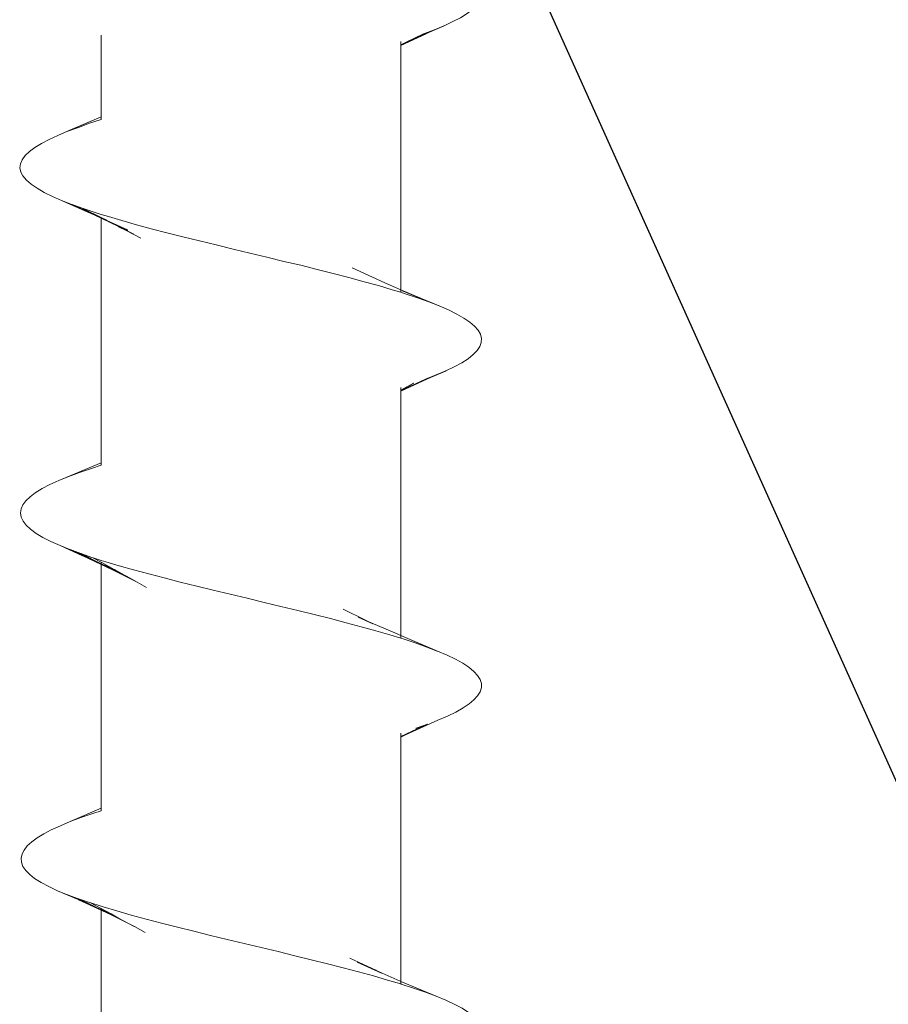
# Model space of a CAD drawing. Header units: millimetres. Extents: x -1898 to 1013, y -439 to 713.
# Tile 8 of 54: x 46 to 54, y 281 to 290. Entities that reach past the tile are written whole.
import ezdxf
from ezdxf import colors
from ezdxf.entities.mleader import LeaderData, LeaderLine
from ezdxf.math import Vec2, Vec3

# ---------------------------------------------------------------- set-up
doc = ezdxf.new("R2010")
doc.units = ezdxf.units.MM
doc.layers.add('ecoteak_profil', color=2, linetype='Continuous')
doc.layers.add('Warstwa 1', color=7, linetype='Continuous')
doc.layers.add('G-ANNO-DIMS', color=7, linetype='Continuous', lineweight=9)
doc.styles.add('ID_Arial_skala 1 100', font='arial.ttf', dxfattribs={"height": 25})

# ---------------------------------------------------------------- blocks, each defined once
blk = doc.blocks.new('_Open90')
at = {"color": 0, "linetype": 'ByBlock', "lineweight": -2}
for p, q in [((-0.5, 0.5), (0, 0)), ((0, 0), (-1, 0)), ((0, 0), (-0.5, -0.5))]:
    blk.add_line(p, q, dxfattribs=at)
blk = doc.blocks.new('A$Ccf9743c7')
at = {"layer": 'Warstwa 1', "color": 7, "lineweight": 0, "true_color": 0xffffff}
for points in [[(5.5407, 1.5139), (5.5391, 1.5139), (5.4713, 1.67), (5.4358, 1.7457), (5.4019, 1.8119), (5.3664, 1.8687), (5.331, 1.916), (5.2955, 1.9507), (5.26, 1.9775), (5.2261, 1.9901), (5.1898, 1.9933), (5.1543, 1.987), (5.1188, 1.9696), (5.0834, 1.9397), (5.0479, 1.9003), (5.014, 1.8514), (4.9785, 1.7914), (4.943, 1.7205), (4.9075, 1.6416), (4.7609, 1.2947), (4.7609, 1.2947)], [(8.518, 1.5628), (8.518, 1.5644), (8.4652, 1.6842), (8.4313, 1.7583), (8.3958, 1.823), (8.3603, 1.8782), (8.3248, 1.9223), (8.2894, 1.9554), (8.2554, 1.9807), (8.22, 1.9917), (8.1845, 1.9949), (8.1482, 1.9854), (8.1127, 1.9665), (8.0788, 1.9334), (8.0433, 1.8939), (8.0079, 1.8419), (7.9724, 1.7788), (7.9369, 1.7079), (7.9014, 1.6259), (7.8352, 1.465), (7.8352, 1.465)], [(8.1482, 1.9854), (8.1127, 1.9665), (8.0788, 1.9334), (8.0433, 1.8939), (8.0079, 1.8419)], [(8.1845, 1.9933), (8.1482, 1.9854)], [(8.22, 1.9917), (8.1845, 1.9933)], [(8.3603, 1.8782), (8.3248, 1.9223), (8.2894, 1.9554), (8.2554, 1.9807), (8.22, 1.9917)], [(11.6239, 1.3341), (11.6223, 1.3357), (11.4945, 1.6148), (11.4606, 1.6984), (11.4252, 1.7709), (11.3897, 1.834), (11.3542, 1.8861), (11.3187, 1.9286), (11.2848, 1.9602), (11.2493, 1.9838), (11.2138, 1.9933), (11.1776, 1.9933), (11.1421, 1.9823), (11.1082, 1.9586), (11.0727, 1.9271), (11.0372, 1.8829), (11.0017, 1.8309), (10.9663, 1.7678), (10.9308, 1.6952), (10.8969, 1.6117), (10.7613, 1.2947), (10.7613, 1.2947)], [(11.4945, 1.6148), (11.4606, 1.6984), (11.4252, 1.7709), (11.3897, 1.834), (11.3542, 1.8861), (11.3187, 1.9286), (11.2848, 1.9602), (11.2493, 1.9823), (11.2138, 1.9933), (11.1776, 1.9933), (11.1421, 1.9823), (11.1082, 1.9586), (11.0727, 1.9271), (11.0372, 1.8829)], [(14.6382, 1.3136), (14.6382, 1.3136), (14.49, 1.6306), (14.4545, 1.7094), (14.419, 1.7772), (14.3836, 1.8372), (14.3497, 1.8861), (14.3142, 1.9271), (14.2787, 1.957), (14.2432, 1.9791), (14.2069, 1.9886), (14.1722, 1.9886), (14.1376, 1.9791), (14.1021, 1.957), (14.0666, 1.9255), (14.0311, 1.8813), (13.9956, 1.8277), (13.9617, 1.7615), (13.9262, 1.6858), (13.8908, 1.6006), (13.763, 1.2947), (13.763, 1.2947)], [(11.0372, 1.8829), (11.0017, 1.8309)], [(14.0311, 1.8813), (13.9956, 1.8277), (13.9617, 1.7615), (13.9262, 1.6858), (13.8908, 1.6006), (13.8553, 1.5076), (13.8198, 1.4051), (13.7859, 1.2963), (13.7843, 1.2947), (13.7843, 1.2947)], [(5.4713, 1.67), (5.4358, 1.7457), (5.4019, 1.8119), (5.3664, 1.8687)], [(7.7839, 1.2947), (7.7839, 1.2947), (7.7965, 1.3325), (7.832, 1.4398), (7.8675, 1.5375), (7.9014, 1.6259), (7.9369, 1.7079), (7.9724, 1.7788), (8.0079, 1.8419)], [(8.4652, 1.6842), (8.4313, 1.7583), (8.3958, 1.823), (8.3603, 1.8782)], [(11.0017, 1.8309), (10.9663, 1.7678), (10.9308, 1.6952), (10.8969, 1.6117), (10.8969, 1.6101), (10.7613, 1.2947), (10.7613, 1.2947)], [(11.4252, 1.7709), (11.3897, 1.834)], [(5.4713, 1.67), (5.4729, 1.6684)], [(5.4713, 1.67), (5.5068, 1.5849), (5.5423, 1.4902)], [(5.5391, 1.5139), (5.5391, 1.5155), (5.4729, 1.6684), (5.4713, 1.67)], [(5.5391, 1.5139), (5.5391, 1.5155), (5.4729, 1.6684), (5.4713, 1.67)], [(5.4729, 1.6684), (5.5068, 1.5849), (5.5068, 1.5849)], [(7.9014, 1.6259), (7.9014, 1.6259), (7.8368, 1.4666), (7.8352, 1.465)], [(7.9014, 1.6259), (7.9014, 1.6259), (7.8368, 1.4666), (7.8352, 1.465)], [(7.8675, 1.5375), (7.8675, 1.5375), (7.9014, 1.6259)], [(7.9014, 1.6259), (7.9014, 1.6259)], [(8.4652, 1.6842), (8.4668, 1.6811)], [(8.4652, 1.6842), (8.5007, 1.6006)], [(8.518, 1.5644), (8.518, 1.5659), (8.4668, 1.6811), (8.4652, 1.6842)], [(8.518, 1.5644), (8.518, 1.5659), (8.4668, 1.6811), (8.4652, 1.6842)], [(8.4668, 1.6811), (8.5007, 1.6006), (8.5007, 1.6006)], [(5.5068, 1.5849), (5.5423, 1.4902), (5.5423, 1.4902)], [(5.5391, 1.5155), (5.5068, 1.5849), (5.5068, 1.5833)], [(5.5068, 1.5849), (5.5068, 1.5849)], [(5.5068, 1.5833), (5.5935, 1.3877), (5.5935, 1.3877)], [(8.5007, 1.6006), (8.5361, 1.5092), (8.5361, 1.5092)], [(8.518, 1.5659), (8.5007, 1.6006), (8.5022, 1.599)], [(8.5007, 1.6006), (8.5361, 1.5092)], [(8.5007, 1.6006), (8.5007, 1.6006)], [(8.5007, 1.6006), (8.5007, 1.6006), (8.5795, 1.4209), (8.5795, 1.4209)], [(8.5007, 1.6006), (8.5007, 1.6006), (8.5795, 1.4209), (8.5795, 1.4209)], [(8.518, 1.5644), (8.5022, 1.599), (8.5007, 1.6006), (8.5007, 1.6006)], [(8.518, 1.5644), (8.5022, 1.599), (8.5007, 1.6006), (8.5007, 1.6006)], [(8.5022, 1.599), (8.5795, 1.4209), (8.5795, 1.4193)], [(8.6426, 1.2947), (8.518, 1.5644), (8.518, 1.5659)], [(8.5842, 1.4098), (8.5842, 1.4098), (8.518, 1.5644)], [(8.5842, 1.4098), (8.5842, 1.4098), (8.518, 1.5644)], [(8.6426, 1.2947), (8.6426, 1.2947), (8.518, 1.5628), (8.518, 1.5644)], [(8.6426, 1.2947), (8.6426, 1.2947), (8.518, 1.5628), (8.518, 1.5644)], [(8.5842, 1.4098), (8.5842, 1.4098), (8.518, 1.5628)], [(10.8969, 1.6117), (10.8969, 1.6101), (10.7613, 1.2947), (10.7613, 1.2947)], [(10.7857, 1.2947), (10.7857, 1.2947), (10.7904, 1.3136), (10.8259, 1.4193), (10.8614, 1.5202), (10.8969, 1.6117)], [(10.7857, 1.2947), (10.7857, 1.2947), (10.7904, 1.3136), (10.8259, 1.4193), (10.8614, 1.5202), (10.8969, 1.6101)], [(10.8969, 1.6101), (10.8969, 1.6117)], [(11.4945, 1.6148), (11.4961, 1.6148)], [(11.6223, 1.3357), (11.6223, 1.3357), (11.4961, 1.6148), (11.4945, 1.6148)], [(11.6223, 1.3357), (11.6223, 1.3357), (11.4961, 1.6148), (11.4945, 1.6148)], [(13.8908, 1.6006), (13.8908, 1.6006), (13.763, 1.2947), (13.763, 1.2947)], [(13.8908, 1.6006), (13.8908, 1.6006), (13.763, 1.2947), (13.763, 1.2947)], [(13.8908, 1.6006), (13.8553, 1.5076), (13.8198, 1.4051), (13.7859, 1.2963), (13.7843, 1.2947), (13.7843, 1.2947)], [(13.8908, 1.6006), (13.8908, 1.6006)], [(5.6424, 1.2947), (5.5391, 1.5139), (5.5391, 1.5155)], [(5.6038, 1.3688), (5.6038, 1.3704), (5.5391, 1.5139)], [(5.6038, 1.3688), (5.6038, 1.3704), (5.5391, 1.5139)], [(5.6424, 1.2947), (5.6424, 1.2947), (5.5407, 1.5139), (5.5391, 1.5139)], [(5.6424, 1.2947), (5.6424, 1.2947), (5.5407, 1.5139), (5.5391, 1.5139)], [(5.6038, 1.3688), (5.6038, 1.3688), (5.5407, 1.5139)], [(5.5935, 1.3893), (5.5423, 1.4902), (5.5423, 1.4902)], [(5.5423, 1.4902), (5.5423, 1.4902)], [(5.5423, 1.4902), (5.5423, 1.4902), (5.6117, 1.3467)], [(5.5423, 1.4902), (5.5423, 1.4902), (5.6117, 1.3467)], [(5.5423, 1.4902), (5.6117, 1.3483)], [(7.8368, 1.4666), (7.8352, 1.465), (7.7611, 1.2947), (7.7611, 1.2947)], [(7.8352, 1.465), (7.8352, 1.465), (7.7611, 1.2947), (7.7611, 1.2947)], [(7.8352, 1.465), (7.8352, 1.465), (7.7611, 1.2947), (7.7611, 1.2947)], [(7.8352, 1.465), (7.7737, 1.3152), (7.7721, 1.312), (7.8675, 1.536), (7.8675, 1.5375)], [(7.8352, 1.465), (7.7737, 1.3152), (7.7721, 1.312), (7.8675, 1.536), (7.8675, 1.5375)], [(7.8352, 1.465), (7.7721, 1.312), (7.7737, 1.3152)], [(7.7737, 1.3152), (7.8659, 1.536)], [(7.7839, 1.2947), (7.7839, 1.2947), (7.7965, 1.3325), (7.832, 1.4398), (7.8675, 1.536)], [(7.8675, 1.5375), (7.8675, 1.5375), (7.8659, 1.536), (7.8352, 1.465)], [(7.8675, 1.5375), (7.8675, 1.5375), (7.8659, 1.536), (7.8352, 1.465)], [(7.8659, 1.536), (7.8675, 1.5375), (7.8368, 1.4666)], [(7.8675, 1.536), (7.8675, 1.5375)], [(8.5795, 1.4209), (8.5361, 1.5092), (8.5377, 1.5076)], [(8.5361, 1.5092), (8.5361, 1.5092)], [(8.5361, 1.5092), (8.5361, 1.5092), (8.5961, 1.383)], [(8.5361, 1.5092), (8.5361, 1.5092), (8.5961, 1.383)], [(8.5795, 1.4209), (8.5377, 1.5076), (8.5361, 1.5092), (8.5361, 1.5092)], [(8.5795, 1.4209), (8.5377, 1.5076), (8.5361, 1.5092), (8.5361, 1.5092)], [(8.5377, 1.5076), (8.5961, 1.3846)], [(11.53, 1.5249), (11.5655, 1.4272), (11.5655, 1.4272)], [(11.53, 1.5249), (11.5655, 1.4272)], [(11.53, 1.5249), (11.5655, 1.4272)], [(11.53, 1.5249), (11.6381, 1.2947), (11.6381, 1.2947)], [(11.53, 1.5249), (11.6381, 1.2947), (11.6381, 1.2947)], [(11.6223, 1.3357), (11.53, 1.5249)], [(11.5316, 1.5234), (11.6381, 1.2947)], [(11.6223, 1.3357), (11.5316, 1.5234)], [(11.6223, 1.3357), (11.5316, 1.5234)], [(5.6038, 1.3704), (5.5935, 1.3877), (5.5935, 1.3893)], [(5.5935, 1.3877), (5.6117, 1.3483), (5.6117, 1.3467)], [(5.5935, 1.3877), (5.6117, 1.3483), (5.6117, 1.3467)], [(5.5935, 1.3877), (5.6117, 1.3467), (5.6117, 1.3467)], [(5.6038, 1.3688), (5.5935, 1.3877), (5.5935, 1.3877)], [(5.6038, 1.3688), (5.5935, 1.3877), (5.5935, 1.3877)], [(5.6408, 1.2947), (5.6038, 1.3688), (5.6038, 1.3704)], [(5.6227, 1.3247), (5.6211, 1.3247), (5.6038, 1.3688)], [(5.6227, 1.3247), (5.6211, 1.3247), (5.6038, 1.3688)], [(5.6227, 1.3247), (5.6227, 1.3247), (5.6038, 1.3688)], [(5.6408, 1.2947), (5.6408, 1.2947), (5.6038, 1.3688), (5.6038, 1.3688)], [(5.6408, 1.2947), (5.6408, 1.2947), (5.6038, 1.3688), (5.6038, 1.3688)], [(8.6331, 1.2947), (8.5716, 1.4082)], [(8.5716, 1.4067), (8.6316, 1.2947), (8.6316, 1.2947)], [(8.6331, 1.2947), (8.6331, 1.2947), (8.5732, 1.4035)], [(8.5795, 1.4209), (8.5961, 1.3846), (8.5961, 1.383)], [(8.5795, 1.4209), (8.5961, 1.3846), (8.5961, 1.383)], [(8.5842, 1.4098), (8.5795, 1.4193), (8.5795, 1.4209)], [(8.5842, 1.4098), (8.5795, 1.4193), (8.5795, 1.4209)], [(8.5842, 1.4098), (8.5795, 1.4209), (8.5795, 1.4209)], [(8.5795, 1.4193), (8.5961, 1.383), (8.5961, 1.383)], [(8.6024, 1.3704), (8.6024, 1.3704), (8.5842, 1.4098)], [(8.6024, 1.3704), (8.6024, 1.3704), (8.5842, 1.4098)], [(8.6024, 1.3688), (8.6024, 1.3704), (8.5842, 1.4098)], [(8.6426, 1.2947), (8.6426, 1.2947), (8.5842, 1.4098), (8.5842, 1.4098)], [(8.6426, 1.2947), (8.6426, 1.2947), (8.5842, 1.4098), (8.5842, 1.4098)], [(8.6426, 1.2947), (8.5842, 1.4098), (8.5842, 1.4098)], [(8.5961, 1.3846), (8.5961, 1.383), (8.6024, 1.3704)], [(8.5961, 1.383), (8.6347, 1.2947), (8.6347, 1.2947)], [(8.5961, 1.383), (8.6347, 1.2947), (8.6347, 1.2947)], [(8.5961, 1.383), (8.6347, 1.2947)], [(8.5961, 1.383), (8.5961, 1.383), (8.6024, 1.3704)], [(8.5961, 1.383), (8.5961, 1.383), (8.6024, 1.3704)], [(8.6347, 1.2947), (8.6347, 1.2947), (8.6024, 1.3704)], [(8.6347, 1.2947), (8.6347, 1.2947), (8.6024, 1.3704)], [(8.6024, 1.3704), (8.6024, 1.3688), (8.6379, 1.2947), (8.6379, 1.2947)], [(8.6024, 1.3704), (8.6024, 1.3688), (8.6379, 1.2947), (8.6379, 1.2947)], [(8.6024, 1.3704), (8.6024, 1.3704), (8.6379, 1.2947)], [(8.6347, 1.2947), (8.6024, 1.3688)], [(11.5655, 1.4272), (11.5671, 1.424)], [(5.6085, 1.2947), (5.6085, 1.2947)], [(5.6298, 1.2947), (5.6085, 1.2947), (5.6085, 1.2947)], [(5.6117, 1.3483), (5.6117, 1.3467), (5.6211, 1.3247)], [(5.6117, 1.3467), (5.6361, 1.2947), (5.6361, 1.2947)], [(5.6117, 1.3467), (5.6361, 1.2947), (5.6361, 1.2947)], [(5.6117, 1.3467), (5.6361, 1.2947)], [(5.6117, 1.3467), (5.6117, 1.3467), (5.6227, 1.3247)], [(5.6117, 1.3467), (5.6117, 1.3467), (5.6227, 1.3247)], [(5.6211, 1.3247), (5.6227, 1.3247), (5.6377, 1.2947)], [(5.6361, 1.2947), (5.6361, 1.2947), (5.6227, 1.3247)], [(5.6361, 1.2947), (5.6361, 1.2947), (5.6227, 1.3247)], [(5.6361, 1.2947), (5.6227, 1.3247)], [(5.6227, 1.3247), (5.6227, 1.3247), (5.6377, 1.2947), (5.6377, 1.2947)], [(5.6227, 1.3247), (5.6227, 1.3247), (5.6377, 1.2947), (5.6377, 1.2947)], [(5.6298, 1.2947), (5.6298, 1.2947)], [(5.6298, 1.2947), (5.6298, 1.2947)], [(5.6361, 1.2947), (5.6298, 1.2947), (5.6298, 1.2947)], [(5.6361, 1.2947), (5.6298, 1.2947), (5.6298, 1.2947)], [(5.6377, 1.2947), (5.6361, 1.2947), (5.6361, 1.2947)], [(5.6377, 1.2947), (5.6361, 1.2947), (5.6361, 1.2947)], [(5.6408, 1.2947), (5.6377, 1.2947), (5.6377, 1.2947)], [(5.6408, 1.2947), (5.6377, 1.2947), (5.6377, 1.2947)], [(5.6424, 1.2947), (5.6408, 1.2947), (5.6408, 1.2947)], [(5.6424, 1.2947), (5.6408, 1.2947), (5.6408, 1.2947)], [(7.7611, 1.2947), (7.7611, 1.2947), (5.6424, 1.2947), (5.6424, 1.2947)], [(7.7611, 1.2947), (7.7611, 1.2947), (5.6424, 1.2947), (5.6424, 1.2947)], [(7.109, -1.3073), (7.109, -1.3073), (7.1263, -1.2442), (7.1618, -1.126), (7.1973, -1.0014), (7.2328, -0.8721), (7.2683, -0.7364), (7.3037, -0.5977), (7.3376, -0.4542), (7.3731, -0.3091), (7.4086, -0.1624), (7.4449, -0.0158), (7.4804, 0.1325), (7.5158, 0.2791), (7.5498, 0.4258), (7.5852, 0.5677), (7.6207, 0.7081), (7.6562, 0.8437), (7.6917, 0.9746), (7.7256, 1.1007), (7.7611, 1.219), (7.7839, 1.2947)], [(7.7611, 1.2947), (7.7011, 1.1559), (7.5718, 0.8721)], [(7.7839, 1.2947), (7.7839, 1.2947), (7.7611, 1.2947)], [(7.7839, 1.2947), (7.7611, 1.2947)], [(7.7839, 1.2947), (7.7839, 1.2947), (7.7965, 1.3325)], [(8.6316, 1.2947), (8.6087, 1.2947), (8.6087, 1.2947)], [(8.6331, 1.2947), (8.6316, 1.2947), (8.6316, 1.2947)], [(8.6347, 1.2947), (8.6331, 1.2947), (8.6331, 1.2947)], [(8.6347, 1.2947), (8.6331, 1.2947), (8.6331, 1.2947)], [(8.6379, 1.2947), (8.6347, 1.2947), (8.6347, 1.2947)], [(8.6379, 1.2947), (8.6347, 1.2947), (8.6347, 1.2947)], [(8.6426, 1.2947), (8.6379, 1.2947), (8.6379, 1.2947)], [(8.6426, 1.2947), (8.6379, 1.2947), (8.6379, 1.2947)], [(10.7613, 1.2947), (10.7613, 1.2947), (8.6426, 1.2947), (8.6426, 1.2947)], [(10.7613, 1.2947), (10.7613, 1.2947), (8.6426, 1.2947), (8.6426, 1.2947)], [(10.1092, -1.3073), (10.1092, -1.3073), (10.1218, -1.2663), (10.1573, -1.1496), (10.1912, -1.025), (10.2267, -0.8941), (10.2621, -0.7585), (10.2976, -0.6197), (10.3331, -0.4778), (10.367, -0.3343), (10.4025, -0.1861), (10.438, -0.0394), (10.4742, 0.1072), (10.5097, 0.2539), (10.5452, 0.399), (10.5791, 0.5425), (10.6146, 0.6828), (10.6501, 0.8184), (10.6856, 0.9493), (10.721, 1.0771), (10.7549, 1.1985), (10.7857, 1.2947)], [(10.7613, 1.2947), (10.7305, 1.2222), (10.6272, 0.9825), (10.6256, 0.9825)], [(10.7857, 1.2947), (10.7857, 1.2947), (10.7613, 1.2947)], [(10.7857, 1.2947), (10.7613, 1.2947)], [(10.7857, 1.2947), (10.7904, 1.3136)], [(11.6333, 1.2947), (11.6089, 1.2947), (11.6089, 1.2947)], [(11.6412, 1.2947), (11.6412, 1.2947), (11.6223, 1.3357)], [(11.6412, 1.2947), (11.6412, 1.2947), (11.6223, 1.3357)], [(11.6428, 1.2947), (11.6428, 1.2947), (11.6239, 1.3341), (11.6223, 1.3357)], [(11.6428, 1.2947), (11.6428, 1.2947), (11.6239, 1.3341), (11.6223, 1.3357)], [(11.6428, 1.2947), (11.6223, 1.3357), (11.6223, 1.3357)], [(11.6412, 1.2947), (11.6239, 1.3341)], [(11.6333, 1.2947), (11.6333, 1.2947)], [(11.6349, 1.2947), (11.6333, 1.2947), (11.6333, 1.2947)], [(11.6349, 1.2947), (11.6349, 1.2947)], [(11.6349, 1.2947), (11.6349, 1.2947)], [(11.6381, 1.2947), (11.6349, 1.2947), (11.6349, 1.2947)], [(11.6381, 1.2947), (11.6349, 1.2947), (11.6349, 1.2947)], [(11.6412, 1.2947), (11.6381, 1.2947), (11.6381, 1.2947)], [(11.6412, 1.2947), (11.6381, 1.2947), (11.6381, 1.2947)], [(11.6428, 1.2947), (11.6412, 1.2947), (11.6412, 1.2947)], [(11.6428, 1.2947), (11.6412, 1.2947), (11.6412, 1.2947)], [(13.763, 1.2947), (13.763, 1.2947), (11.6428, 1.2947), (11.6428, 1.2947)], [(13.763, 1.2947), (13.763, 1.2947), (11.6428, 1.2947), (11.6428, 1.2947)], [(13.1094, -1.3073), (13.1094, -1.3073), (13.1157, -1.2884), (13.1512, -1.1701), (13.1866, -1.0455), (13.2221, -0.9162), (13.256, -0.7822), (13.2915, -0.6434), (13.327, -0.5031), (13.3625, -0.358), (13.398, -0.2129), (13.4326, -0.0662), (13.4681, 0.082), (13.5036, 0.2287), (13.5391, 0.3737), (13.5746, 0.5172), (13.6085, 0.6576), (13.644, 0.7948), (13.6794, 0.9273), (13.7149, 1.0566), (13.7504, 1.1796), (13.7843, 1.2947)], [(13.7599, 1.2884), (13.6676, 1.0786), (13.6676, 1.0786)], [(13.763, 1.2947), (13.7599, 1.2884)], [(13.7843, 1.2947), (13.7843, 1.2947), (13.763, 1.2947)], [(13.7843, 1.2947), (13.763, 1.2947)], [(13.7843, 1.2947), (13.7843, 1.2947)], [(13.5951, 0.9162), (13.6905, 1.1275), (13.6889, 1.126), (13.6676, 1.0786)], [(10.6012, 0.9241), (10.6611, 1.0518), (10.6595, 1.0503), (10.6256, 0.9825)], [(13.6676, 1.0786), (13.666, 1.0771), (13.5612, 0.85)], [(13.6676, 1.0786), (13.5966, 0.921)], [(10.6256, 0.9825), (10.6256, 0.9809), (10.5334, 0.7932)], [(10.6256, 0.9825), (10.6012, 0.9257)], [(10.2992, -0.9935), (10.3449, -0.9131)], [(13.2868, -1.0187), (13.3388, -0.9241)], [(7.2785, -1.0219), (7.1768, -1.2253)], [(7.2139, -1.1575), (7.3156, -0.9635)], [(7.2139, -1.1575), (7.2154, -1.1559), (7.2801, -1.0219)], [(10.1912, -1.208), (10.2992, -0.9935)], [(10.2479, -1.0881), (10.2992, -0.9935), (10.2992, -0.9935)], [(13.174, -1.2442), (13.2868, -1.0187)], [(13.2324, -1.1196), (13.2868, -1.0203), (13.2868, -1.0187)], [(7.243, -1.0771), (7.1602, -1.2568), (7.1602, -1.2584)], [(7.1768, -1.2253), (7.1768, -1.2253), (7.2446, -1.0739)], [(10.2345, -1.1086), (10.1525, -1.2789)], [(10.1912, -1.208), (10.1912, -1.2064), (10.2479, -1.0881)], [(10.1928, -1.1859), (10.2345, -1.1102), (10.2345, -1.1086)], [(10.2345, -1.1086), (10.2464, -1.0881), (10.2479, -1.0881)], [(7.1421, -1.3073), (7.1421, -1.3073), (7.2139, -1.1575)], [(7.1587, -1.2663), (7.2139, -1.1575), (7.2139, -1.1575)], [(10.1265, -1.3073), (10.1265, -1.3073), (10.188, -1.1938), (10.188, -1.1938)], [(10.188, -1.1938), (10.1384, -1.3057), (10.1384, -1.3057)], [(10.1525, -1.2789), (10.1525, -1.2773), (10.1928, -1.1859)], [(10.188, -1.1938), (10.1928, -1.1875), (10.1928, -1.1859)], [(13.219, -1.1449), (13.1401, -1.3073), (13.1401, -1.3073)], [(13.174, -1.2442), (13.174, -1.2442), (13.2324, -1.1196)], [(13.1772, -1.2206), (13.219, -1.1465), (13.219, -1.1449)], [(13.219, -1.1449), (13.2324, -1.1196), (13.2324, -1.1196)], [(7.1602, -1.2584), (7.1587, -1.2584), (7.1358, -1.3073), (7.1358, -1.3073)], [(7.139, -1.3073), (7.139, -1.3073), (7.1587, -1.2663)], [(7.1602, -1.2584), (7.1405, -1.2994), (7.1405, -1.2994)], [(7.1405, -1.2994), (7.1587, -1.2663), (7.1587, -1.2663)], [(7.1587, -1.2663), (7.1587, -1.2663), (7.1768, -1.2253)], [(7.1768, -1.2253), (7.1768, -1.2269), (7.1602, -1.2584)], [(10.1525, -1.2789), (10.1525, -1.2789), (10.1384, -1.3057)], [(10.1399, -1.3073), (10.1399, -1.3073), (10.1912, -1.208), (10.1912, -1.208)], [(10.1399, -1.3073), (10.1399, -1.3073), (10.1525, -1.2789)], [(10.1447, -1.3073), (10.1447, -1.3073), (10.1912, -1.208)], [(13.1299, -1.3073), (13.1299, -1.3073), (13.174, -1.2269), (13.174, -1.2269)], [(13.174, -1.2269), (13.1385, -1.3073), (13.1385, -1.3073)], [(13.1401, -1.3073), (13.1401, -1.3073), (13.1772, -1.2206)], [(13.1433, -1.3073), (13.1433, -1.3073), (13.174, -1.2458), (13.174, -1.2442)], [(13.1448, -1.3073), (13.1448, -1.3073), (13.174, -1.2442)], [(13.174, -1.2269), (13.1772, -1.2206), (13.1772, -1.2206)], [(5.5517, -1.3073), (6.2622, -1.3073)], [(6.2622, -1.3073), (6.3867, -1.5975)], [(6.2622, -1.3073), (6.3867, -1.5975)], [(6.2622, -1.3073), (6.3867, -1.5959)], [(6.2622, -1.3073), (6.2622, -1.3073), (6.285, -1.3073)], [(6.285, -1.3073), (6.3173, -1.4067), (6.3528, -1.5044), (6.3867, -1.5959), (6.3867, -1.5975)], [(6.285, -1.3073), (6.285, -1.3073)], [(7.1374, -1.3073), (7.0215, -1.5596)], [(7.1374, -1.3073), (7.0215, -1.5596), (7.0215, -1.5612)], [(7.1374, -1.3073), (7.0215, -1.5596)], [(7.1358, -1.3073), (7.0585, -1.4587), (7.0569, -1.4619)], [(7.0569, -1.4619), (7.1374, -1.3073)], [(7.0569, -1.4619), (7.0924, -1.3578)], [(7.0972, -1.3988), (7.0987, -1.3988), (7.139, -1.3073)], [(7.0972, -1.3988), (7.0987, -1.3988), (7.139, -1.3073)], [(7.0972, -1.4019), (7.0972, -1.3988), (7.139, -1.3073)], [(7.0972, -1.3988), (7.1421, -1.3073)], [(7.0972, -1.3988), (7.1421, -1.3073)], [(7.0987, -1.3988), (7.1421, -1.3073)], [(7.1358, -1.3073), (7.1374, -1.3073), (7.1374, -1.3073)], [(7.1358, -1.3073), (7.1358, -1.3073)], [(7.1405, -1.2994), (7.1374, -1.3073), (7.1374, -1.3073)], [(7.1374, -1.3073), (7.1374, -1.3073), (7.1405, -1.2994), (7.1405, -1.2994)], [(7.1374, -1.3073), (7.139, -1.3073), (7.139, -1.3073)], [(7.139, -1.3073), (7.1421, -1.3073), (7.1421, -1.3073)], [(7.1421, -1.3073), (9.2631, -1.3073)], [(9.2631, -1.3073), (9.4161, -1.6747), (9.4516, -1.752), (9.4871, -1.8198), (9.5225, -1.8782), (9.558, -1.9239), (9.5935, -1.9618), (9.6274, -1.987), (9.6629, -2.0012), (9.6984, -2.0075), (9.7346, -2.0012), (9.7701, -1.9838), (9.804, -1.957), (9.8395, -1.9192), (9.875, -1.8719), (9.9105, -1.8119)], [(9.2631, -1.3073), (9.4161, -1.6747)], [(9.2631, -1.3073), (9.4161, -1.6732)], [(9.2631, -1.3073), (9.2631, -1.3073), (9.2836, -1.3073)], [(9.2836, -1.3073), (9.3112, -1.3909), (9.3467, -1.4934), (9.3822, -1.588), (9.4161, -1.6732), (9.4161, -1.6747)], [(9.2836, -1.3073), (9.3112, -1.3909)], [(9.2836, -1.3073), (9.2836, -1.3073)], [(10.1186, -1.3483), (10.0169, -1.577), (10.0153, -1.5785)], [(10.1186, -1.3483), (10.0169, -1.577), (10.0153, -1.5785)], [(10.1186, -1.3499), (10.0153, -1.577)], [(10.1384, -1.3073), (10.1384, -1.3073), (10.0524, -1.4808), (10.0508, -1.4824)], [(10.1384, -1.3073), (10.0508, -1.4824)], [(10.0508, -1.4824), (10.1186, -1.3499), (10.1186, -1.3483)], [(10.0508, -1.4824), (10.1186, -1.3499), (10.1186, -1.3483)], [(10.1384, -1.3073), (10.1384, -1.3073), (10.0524, -1.4808)], [(10.0524, -1.4808), (10.1186, -1.3483), (10.1186, -1.3483)], [(10.069, -1.465), (10.1447, -1.3073)], [(10.069, -1.465), (10.1447, -1.3073)], [(10.069, -1.4634), (10.1447, -1.3073)], [(10.069, -1.465), (10.069, -1.4634), (10.1328, -1.3215)], [(10.069, -1.465), (10.069, -1.4634), (10.1328, -1.3215)], [(10.069, -1.4682), (10.069, -1.465), (10.1328, -1.3215)], [(10.0863, -1.3783), (10.1265, -1.3073)], [(10.1384, -1.3073), (10.1186, -1.3483), (10.1186, -1.3483)], [(10.1384, -1.3073), (10.1186, -1.3483), (10.1186, -1.3483)], [(10.1384, -1.3073), (10.1186, -1.3483), (10.1186, -1.3499)], [(10.1186, -1.3483), (10.1328, -1.3215), (10.1328, -1.3215)], [(10.1186, -1.3483), (10.1328, -1.3215), (10.1328, -1.3215)], [(10.1186, -1.3483), (10.1328, -1.3215), (10.1328, -1.3215)], [(10.1328, -1.3215), (10.1328, -1.3215), (10.1399, -1.3073)], [(10.1328, -1.3215), (10.1328, -1.3215), (10.1399, -1.3073)], [(10.1328, -1.3215), (10.1328, -1.3215), (10.1399, -1.3073)], [(10.1328, -1.3215), (10.1399, -1.3073)], [(10.1328, -1.3215), (10.1399, -1.3073)], [(10.1328, -1.3215), (10.1399, -1.3073)], [(10.1384, -1.3057), (10.1384, -1.3073), (10.1384, -1.3073)], [(10.1384, -1.3057), (10.1384, -1.3073), (10.1384, -1.3073)], [(10.1384, -1.3073), (10.1384, -1.3073)], [(10.1384, -1.3073), (10.1399, -1.3073), (10.1399, -1.3073)], [(10.1384, -1.3073), (10.1384, -1.3073)], [(10.1399, -1.3073), (10.1447, -1.3073), (10.1447, -1.3073)], [(10.1447, -1.3073), (12.2602, -1.3073)], [(12.2602, -1.3073), (12.3761, -1.577), (12.4116, -1.6606)], [(12.2602, -1.3073), (12.3761, -1.577)], [(12.2602, -1.3073), (12.3761, -1.5754)], [(12.2602, -1.3073), (12.2602, -1.3073), (12.2822, -1.3073)], [(12.2822, -1.3073), (12.3051, -1.3783), (12.3406, -1.4824), (12.3761, -1.5754), (12.3761, -1.577)], [(12.2822, -1.3073), (12.3051, -1.3783)], [(12.2822, -1.3073), (12.2822, -1.3073)], [(13.1236, -1.3404), (13.1236, -1.342), (13.0463, -1.5013), (13.0447, -1.5029), (13.1046, -1.383), (13.1046, -1.383)], [(13.1236, -1.3404), (13.1236, -1.3404), (13.0447, -1.5029)], [(13.1236, -1.3404), (13.1236, -1.342), (13.0463, -1.5013)], [(13.0526, -1.5044), (13.1448, -1.3073)], [(13.0526, -1.5044), (13.1448, -1.3073)], [(13.0526, -1.5044), (13.0542, -1.5044), (13.1172, -1.3609)], [(13.0526, -1.5044), (13.0542, -1.5044), (13.1172, -1.3609)], [(13.0526, -1.506), (13.0526, -1.5044), (13.1172, -1.3609)], [(13.0542, -1.5044), (13.1448, -1.3073)], [(13.0802, -1.3988), (13.0818, -1.3972), (13.0818, -1.3956), (13.1094, -1.3073)], [(13.0802, -1.3988), (13.1299, -1.3073)], [(13.1236, -1.3404), (13.1046, -1.383), (13.1046, -1.383)], [(13.1236, -1.3404), (13.1046, -1.383), (13.1046, -1.383)], [(13.1236, -1.342), (13.1046, -1.383), (13.1046, -1.383)], [(13.1046, -1.383), (13.1172, -1.3609), (13.1172, -1.3593)], [(13.1046, -1.383), (13.1172, -1.3609), (13.1172, -1.3609)], [(13.1046, -1.383), (13.1172, -1.3609), (13.1172, -1.3609)], [(13.1172, -1.3609), (13.1433, -1.3073)], [(13.1172, -1.3609), (13.1433, -1.3073)], [(13.1172, -1.3593), (13.1433, -1.3073)], [(13.1172, -1.3609), (13.1172, -1.3593), (13.137, -1.3136)], [(13.1172, -1.3609), (13.1172, -1.3593), (13.137, -1.3136)], [(13.1172, -1.3609), (13.1172, -1.3609), (13.137, -1.3136)], [(13.1385, -1.3073), (13.1236, -1.3404), (13.1236, -1.3404)], [(13.1385, -1.3073), (13.1236, -1.3404), (13.1236, -1.3404)], [(13.1385, -1.3073), (13.1236, -1.3404), (13.1236, -1.342)], [(13.137, -1.3136), (13.137, -1.3136), (13.1236, -1.3404)], [(13.137, -1.3136), (13.137, -1.3136), (13.1236, -1.3404)], [(13.137, -1.3136), (13.137, -1.3136), (13.1236, -1.3404)], [(13.1299, -1.3073), (13.1385, -1.3073), (13.1385, -1.3073)], [(13.137, -1.3136), (13.137, -1.3136), (13.1401, -1.3073)], [(13.137, -1.3136), (13.137, -1.3136), (13.1401, -1.3073)], [(13.137, -1.3136), (13.137, -1.3136), (13.1401, -1.3073)], [(13.1401, -1.3073), (13.137, -1.3136)], [(13.1401, -1.3073), (13.137, -1.3136)], [(13.1401, -1.3073), (13.137, -1.3136)], [(13.1385, -1.3073), (13.1401, -1.3073), (13.1401, -1.3073)], [(13.1401, -1.3073), (13.1433, -1.3073), (13.1433, -1.3073)], [(13.1433, -1.3073), (13.1448, -1.3073), (13.1448, -1.3073)], [(13.1448, -1.3073), (15.2635, -1.3073)], [(6.986, -1.6495), (7.0972, -1.3988)], [(6.986, -1.6495), (7.0972, -1.3988)], [(6.986, -1.6495), (7.0972, -1.4019)], [(7.0215, -1.5612), (7.0972, -1.4019), (7.0972, -1.3988)], [(7.0215, -1.5612), (7.0972, -1.4019), (7.0972, -1.3988)], [(7.0215, -1.5596), (7.0972, -1.3988), (7.0987, -1.3988)], [(13.1046, -1.383), (13.0108, -1.5959), (13.0108, -1.5975)], [(13.1046, -1.383), (13.0108, -1.5959), (13.0108, -1.5975)], [(13.1046, -1.383), (13.0108, -1.5975)], [(13.0447, -1.5029), (13.1046, -1.383), (13.1046, -1.383)], [(13.0463, -1.5013), (13.1046, -1.383), (13.1046, -1.383)], [(6.3528, -1.5044), (6.3867, -1.5959), (6.3867, -1.5975)], [(6.986, -1.6495), (6.986, -1.6495), (7.0215, -1.5612), (7.0215, -1.5596), (7.0215, -1.5596), (7.0569, -1.4619)], [(9.9105, -1.8119), (9.946, -1.7441), (9.9814, -1.6637), (10.069, -1.465)], [(9.9814, -1.6637), (10.069, -1.465)], [(9.9814, -1.6637), (10.069, -1.4682)], [(10.0153, -1.5785), (10.069, -1.4682), (10.069, -1.465)], [(10.0153, -1.5785), (10.069, -1.4682), (10.069, -1.465)], [(10.0153, -1.5785), (10.0153, -1.577), (10.0153, -1.577), (10.0508, -1.4824)], [(10.0169, -1.577), (10.069, -1.465), (10.069, -1.4634)], [(12.9753, -1.6858), (13.0526, -1.5044)], [(12.9753, -1.6858), (13.0526, -1.5044)], [(12.9753, -1.6842), (13.0526, -1.506)], [(13.0108, -1.5975), (13.0526, -1.506), (13.0526, -1.5044)], [(13.0108, -1.5975), (13.0526, -1.506), (13.0526, -1.5044)], [(13.0108, -1.5959), (13.0526, -1.5044), (13.0542, -1.5044)], [(6.3867, -1.5975), (6.4222, -1.6826), (6.4577, -1.7583), (6.4932, -1.8246), (6.5287, -1.8813), (6.5626, -1.9286), (6.598, -1.9665), (6.6335, -1.9917), (6.669, -2.0075), (6.7053, -2.0138), (6.7408, -2.0043), (6.7747, -1.9854), (6.8102, -1.9554)], [(9.9814, -1.6637), (9.9814, -1.6637), (10.0153, -1.5785)], [(9.9814, -1.6637), (9.9814, -1.6637), (10.0153, -1.5785)], [(10.0153, -1.5785), (10.0153, -1.577)], [(10.0153, -1.577), (10.0169, -1.577)], [(12.9753, -1.6858), (12.9753, -1.6842), (13.0108, -1.5975)], [(13.0108, -1.5975), (13.0108, -1.5959)], [(6.8456, -1.9144), (6.8811, -1.8624), (6.9166, -1.8009), (6.9521, -1.7299), (6.986, -1.6495)], [(12.4116, -1.6606), (12.447, -1.7394), (12.4809, -1.8056), (12.5164, -1.8608), (12.5519, -1.9097), (12.5874, -1.9476), (12.6229, -1.9744), (12.6568, -1.9933), (12.693, -1.9996), (12.7285, -1.998)], [(12.8334, -1.9271), (12.8689, -1.8845), (12.9044, -1.8277), (12.9398, -1.7615), (12.9753, -1.6858)], [(6.5287, -1.8813), (6.5626, -1.9286)], [(6.8102, -1.9554), (6.8456, -1.9144)], [(12.764, -1.9854), (12.7995, -1.9618)], [(12.7995, -1.9618), (12.8334, -1.9271)], [(12.7285, -1.998), (12.764, -1.9854)]]:
    blk.add_lwpolyline(points, dxfattribs=at)
for points, knots in [([(5.5391, 1.5139), (5.5391, 1.5139), (5.5068, 1.5833), (5.5068, 1.5833), (5.5068, 1.5833), (5.5068, 1.5849), (5.5068, 1.5849), (5.5068, 1.5849), (5.5068, 1.5849), (5.5068, 1.5849), (5.5068, 1.5849), (5.5068, 1.5849), (5.5068, 1.5849), (5.5068, 1.5849), (5.5935, 1.3893), (5.5935, 1.3893), (5.5935, 1.3893), (5.5935, 1.3877), (5.5935, 1.3877)], [0, 0, 0, 0, 1, 1, 1, 2, 2, 2, 3, 3, 3, 4, 4, 4, 5, 5, 5, 6, 6, 6, 6]), ([(5.5391, 1.5139), (5.5391, 1.5139), (5.5068, 1.5833), (5.5068, 1.5833), (5.5068, 1.5833), (5.5068, 1.5849), (5.5068, 1.5849), (5.5068, 1.5849), (5.5068, 1.5849), (5.5068, 1.5849), (5.5068, 1.5849), (5.5068, 1.5849), (5.5068, 1.5849), (5.5068, 1.5849), (5.5935, 1.3893), (5.5935, 1.3893), (5.5935, 1.3893), (5.5935, 1.3877), (5.5935, 1.3877)], [0, 0, 0, 0, 1, 1, 1, 2, 2, 2, 3, 3, 3, 4, 4, 4, 5, 5, 5, 6, 6, 6, 6]), ([(5.5935, 1.3877), (5.5935, 1.3877), (5.5423, 1.4902), (5.5423, 1.4902), (5.5423, 1.4902), (5.5423, 1.4902), (5.5423, 1.4902), (5.5423, 1.4902), (5.5423, 1.4902), (5.5423, 1.4902)], [0, 0, 0, 0, 1, 1, 1, 2, 2, 2, 3, 3, 3, 3]), ([(5.5935, 1.3877), (5.5935, 1.3877), (5.5423, 1.4902), (5.5423, 1.4902), (5.5423, 1.4902), (5.5423, 1.4902), (5.5423, 1.4902), (5.5423, 1.4902), (5.5423, 1.4902), (5.5423, 1.4902)], [0, 0, 0, 0, 1, 1, 1, 2, 2, 2, 3, 3, 3, 3]), ([(11.5671, 1.424), (11.5671, 1.424), (11.5655, 1.4272), (11.5655, 1.4272), (11.5655, 1.4272), (11.5655, 1.4272), (11.5655, 1.4272), (11.5655, 1.4272), (11.5655, 1.4272), (11.5655, 1.4272)], [0, 0, 0, 0, 1, 1, 1, 2, 2, 2, 3, 3, 3, 3]), ([(7.0569, -1.4619), (7.0569, -1.4619), (7.0569, -1.4619), (7.0569, -1.4619), (7.0569, -1.4619), (7.0569, -1.4619), (7.0569, -1.4619), (7.0569, -1.4619), (7.0924, -1.3578), (7.0924, -1.3578), (7.0924, -1.3578), (7.109, -1.3073), (7.109, -1.3073)], [0, 0, 0, 0, 1, 1, 1, 2, 2, 2, 3, 3, 3, 4, 4, 4, 4]), ([(10.0508, -1.4824), (10.0508, -1.4824), (10.0508, -1.4824), (10.0508, -1.4824), (10.0508, -1.4824), (10.0508, -1.4824), (10.0508, -1.4824), (10.0508, -1.4824), (10.0863, -1.3783), (10.0863, -1.3783), (10.0863, -1.3783), (10.0863, -1.3767), (10.0863, -1.3767), (10.0863, -1.3767), (10.0879, -1.3751), (10.0879, -1.3751), (10.0879, -1.3751), (10.1092, -1.3073), (10.1092, -1.3073)], [0, 0, 0, 0, 1, 1, 1, 2, 2, 2, 3, 3, 3, 4, 4, 4, 5, 5, 5, 6, 6, 6, 6]), ([(10.1265, -1.3073), (10.1265, -1.3073), (10.1384, -1.3073), (10.1384, -1.3073), (10.1384, -1.3073), (10.1384, -1.3073), (10.1384, -1.3073), (10.1384, -1.3073), (10.1384, -1.3073), (10.1384, -1.3073)], [0, 0, 0, 0, 1, 1, 1, 2, 2, 2, 3, 3, 3, 3]), ([(13.0447, -1.5029), (13.0447, -1.5029), (13.0447, -1.5029), (13.0447, -1.5029), (13.0447, -1.5029), (13.0447, -1.5029), (13.0447, -1.5029), (13.0447, -1.5029), (13.0802, -1.3988), (13.0802, -1.3988)], [0, 0, 0, 0, 1, 1, 1, 2, 2, 2, 3, 3, 3, 3]), ([(13.0108, -1.5975), (13.0108, -1.5975), (13.0108, -1.5975), (13.0108, -1.5975), (13.0108, -1.5975), (13.0108, -1.5975), (13.0108, -1.5975), (13.0108, -1.5975), (13.0447, -1.5029), (13.0447, -1.5029)], [0, 0, 0, 0, 1, 1, 1, 2, 2, 2, 3, 3, 3, 3])]:
    blk.add_open_spline(points, degree=3, knots=knots, dxfattribs=at)

msp = doc.modelspace()

# ---------------------------------------------------------------- block references
at = {"layer": 'ecoteak_profil', "rotation": 270}
msp.add_blockref('A$Ccf9743c7', (48.1224, 295.0932), dxfattribs=at)

# ---------------------------------------------------------------- leaders
at = {"layer": 'G-ANNO-DIMS'}
ml = msp.add_multileader_mtext('Standard', dxfattribs=at)
ml.set_content('KLIPS MONTAŻOWY', color=256, style='ID_Arial_skala 1 100')
ml.set_leader_properties()
ml.set_arrow_properties(name='OPEN90')
ml.build(insert=Vec2(0, 0))
ml.multileader.update_dxf_attribs({"text_right_attachment_type": 6, "dogleg_length": 0.36, "arrow_head_size": 25})
ctx = ml.context
ctx.base_point, ctx.char_height, ctx.arrow_head_size, ctx.landing_gap_size, ctx.plane_origin = Vec3(686.6035, 95.2286), 25, 25, 0.09, Vec3(528.0561, 88.0928)
ctx.right_attachment = 6
notes = []
notes.append((ctx, [(0, (1, 1, 0), (575.1201, 95.2286), (1, 0), 111.4834, [(0, [(48.304, 295.0932)], 0, [])])]))
ctx.mtext.insert, ctx.mtext.flow_direction = Vec3(686.6935, 107.9418), 5
for ctx, leaders in notes:
    for number, flags, end, landing, length, lines in leaders:
        leader = LeaderData()
        leader.index, (leader.has_last_leader_line, leader.has_dogleg_vector, leader.attachment_direction) = number, flags
        leader.last_leader_point, leader.dogleg_vector, leader.dogleg_length = Vec3(end), Vec3(landing), length
        for number, points, colour, breaks in lines:
            line = LeaderLine()
            line.index, line.vertices, line.color, line.breaks = number, Vec3.list(points), colors.encode_raw_color(colour), breaks
            leader.lines.append(line)
        ctx.leaders.append(leader)

doc.saveas('drawing.dxf')
